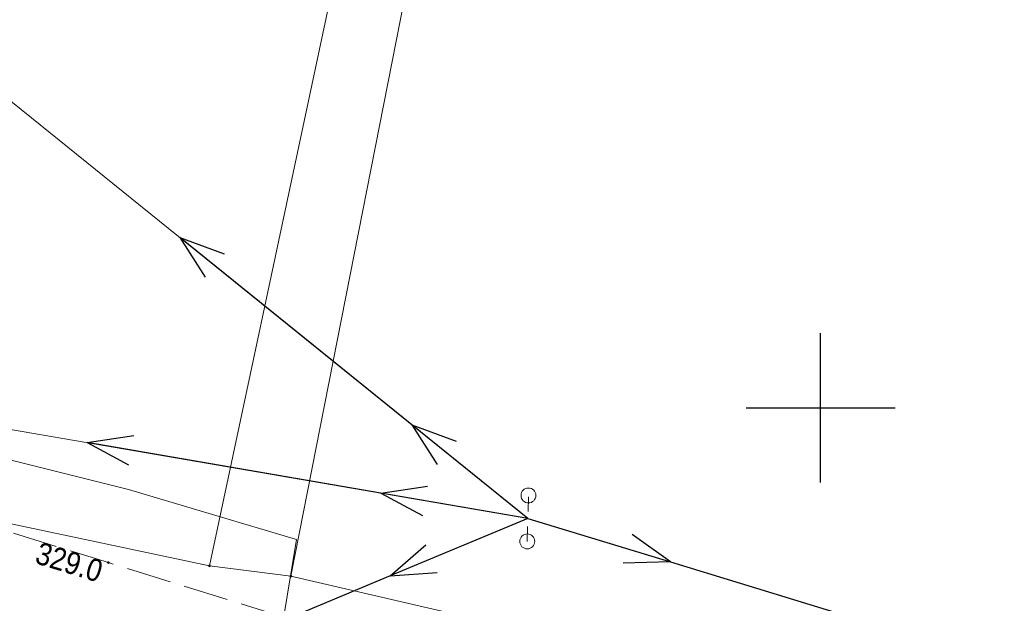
# Model space of a CAD drawing. Header units: metres. Extents: x 7423100 to 7431699, y 5527887 to 5533362.
# Tile 33 of 114: x 7427873 to 7427906, y 5529943 to 5529963. Entities that reach past the tile are written whole.
import ezdxf
from ezdxf.enums import TextEntityAlignment as Align

# ---------------------------------------------------------------- set-up
doc = ezdxf.new("R2010")
doc.units = ezdxf.units.M
doc.header["$MEASUREMENT"] = 0
for name, pattern in [('1.5_0.5', [2, 1.5, -0.5]), ('219-500', [0]), ('suep_nn_500', [0]), ('supp_500', [1, 0.5, -0.5])]:
    doc.linetypes.add(name, pattern=pattern)
doc.layers.get('0').update_dxf_attribs({"color": 2, "linetype": 'CONTINUOUS', "lineweight": 5})
for name, color, linetype in [('203-punkt graniczny', 7, 'CONTINUOUS'), ('217-kontur klasyfikacyjny', 7, 'CONTINUOUS'), ('218-kontur użytku gruntowego', 7, 'CONTINUOUS'), ('219-działka ewidencyjna', 7, 'CONTINUOUS'), ('jezdnia', 7, 'CONTINUOUS'), ('pikieta naturalna', 7, 'CONTINUOUS'), ('pikieta naturalna-Atr2', 7, 'CONTINUOUS'), ('przewód elektroenergetyczny niskiego napięcia', 7, 'CONTINUOUS'), ('przewód wodociągowy', 7, 'CONTINUOUS'), ('słup przewodów napowietrznych', 7, 'CONTINUOUS'), ('Wstawianie ramki sekcyjnej z opisem', 7, 'CONTINUOUS')]:
    doc.layers.add(name, color=color, linetype=linetype)
doc.styles.get("Standard").update_dxf_attribs({"font": 'Working1250.shx', "width": 0.75})

# ---------------------------------------------------------------- blocks, each defined once
blk = doc.blocks.new('203')
at = {"linetype": 'Continuous', "lineweight": 0}
h = blk.add_hatch(color=0, dxfattribs=at)
edge = h.paths.add_edge_path()
edge.add_arc((0, 0), 0.045, 0, 360)
blk = doc.blocks.new('SUEP1')
at = {"color": 0, "linetype": 'Continuous'}
for p, q in [((5, 0), (3.5, 0.5)), ((15, 0), (13.5, 0.5)), ((0, 0), (5, 0)), ((5, 0), (3.5, -0.5)), ((5, 0), (15, 0)), ((15, 0), (13.5, -0.5))]:
    blk.add_line(p, q, dxfattribs=at)
blk = doc.blocks.new('PW01')
at = {"linetype": 'Continuous', "lineweight": 13}
h = blk.add_hatch(color=0, dxfattribs=at)
edge = h.paths.add_edge_path()
edge.add_arc((0, 0), 0.045, 0, 360)
blk = doc.blocks.new('SM05')
at = {"color": 0, "linetype": 'Continuous', "lineweight": 13}
blk.add_circle((0, 0), 0.25, dxfattribs=at)
blk = doc.blocks.new('RAMKA500K')
at = {"color": 0}
for p, q in [((300, 197.5), (300, 202.5)), ((297.5, 200), (302.5, 200))]:
    blk.add_line(p, q, dxfattribs=at)

msp = doc.modelspace()

# ---------------------------------------------------------------- linework, layer by layer
at = {"layer": '217-kontur klasyfikacyjny', "color": 92, "linetype": 'Continuous', "lineweight": 18, "flags": 128}
for points in [[(7427891.3, 5529990.4), (7427882.23, 5529944.35)], [(7427879.5, 5529944.7), (7427886.37, 5529976.95)], [(7427848.66, 5529951.23), (7427879.5, 5529944.7)], [(7427882.23, 5529944.35), (7427905.15, 5529939.04)]]:
    msp.add_lwpolyline(points, dxfattribs=at)
at = {"layer": '218-kontur użytku gruntowego', "color": 3, "linetype": 'Continuous', "lineweight": 18, "flags": 128}
for points in [[(7427882.23, 5529944.35), (7427891.3, 5529990.4)], [(7427891.3, 5529990.4), (7427882.23, 5529944.35)], [(7427879.5, 5529944.7), (7427886.37, 5529976.95)], [(7427886.37, 5529976.95), (7427879.5, 5529944.7)], [(7427848.66, 5529951.23), (7427879.5, 5529944.7)], [(7427879.5, 5529944.7), (7427848.66, 5529951.23)], [(7427905.15, 5529939.04), (7427882.23, 5529944.35)], [(7427882.23, 5529944.35), (7427905.15, 5529939.04)]]:
    msp.add_lwpolyline(points, dxfattribs=at)
at = {"layer": '219-działka ewidencyjna', "color": 7, "linetype": '219-500', "lineweight": 18, "flags": 128}
for points in [[(7427882.23, 5529944.35), (7427891.3, 5529990.4)], [(7427879.5, 5529944.7), (7427886.37, 5529976.95)], [(7427848.66, 5529951.23), (7427879.5, 5529944.7)], [(7427879.5, 5529944.7), (7427882.23, 5529944.35)], [(7427882.23, 5529944.35), (7427905.15, 5529939.04)]]:
    msp.add_lwpolyline(points, dxfattribs=at)
at = {"layer": 'jezdnia', "color": 7, "linetype": '1.5_0.5', "lineweight": 18, "flags": 128}
msp.add_lwpolyline([(7427882, 5529942.98), (7427876.11, 5529944.81), (7427867.09, 5529947.6), (7427861.79, 5529949.15), (7427851.77, 5529951.54), (7427839.42, 5529954.47), (7427838.09, 5529951.59), (7427841.8, 5529950.64), (7427847.21, 5529949.39), (7427851.72, 5529948.34), (7427859.22, 5529946.85), (7427864.87, 5529945.02), (7427870.85, 5529942.49), (7427873.52, 5529941.31), (7427873.78, 5529940.51), (7427873.61, 5529939.89), (7427874.75, 5529940.53), (7427876.77, 5529941.6), (7427878.36, 5529942.41), (7427879.81, 5529942.79)], close=True, dxfattribs=at)
at = {"layer": 'przewód elektroenergetyczny niskiego napięcia', "color": 1, "linetype": 'suep_nn_500', "lineweight": 18, "flags": 128}
for points in [[(7427852.81, 5529976.45), (7427890.18, 5529946.29)], [(7427840.65, 5529954.81), (7427890.18, 5529946.29)], [(7427890.18, 5529946.29), (7427845.08, 5529927.47)], [(7427890.18, 5529946.29), (7427937.07, 5529931.99)], [(7427937.07, 5529931.99), (7427890.18, 5529946.29)]]:
    msp.add_lwpolyline(points, dxfattribs=at)
at = {"layer": 'przewód wodociągowy', "color": 5, "linetype": 'Continuous', "lineweight": 18, "flags": 128}
msp.add_lwpolyline([(7427745.36, 5529971.81), (7427745.53, 5529972.32), (7427745.59, 5529972.69), (7427747.47, 5529980.82), (7427759.72, 5529978.27), (7427795.06, 5529968.8), (7427831.01, 5529958.27), (7427857.66, 5529952.04), (7427876.79, 5529947.26), (7427882.42, 5529945.58), (7427880.83, 5529935.95), (7427880.52, 5529931.61), (7427880.22, 5529931.4)], dxfattribs=at)
at = {"layer": 'słup przewodów napowietrznych', "color": 7, "linetype": 'supp_500', "lineweight": 18, "flags": 128}
msp.add_lwpolyline([(7427890.16, 5529945.52), (7427890.2, 5529947.06)], dxfattribs=at)

# ---------------------------------------------------------------- block references
at = {"layer": '203-punkt graniczny', "color": 7, "linetype": 'Continuous', "lineweight": 18}
for p in [(7427879.5, 5529944.7), (7427882.23, 5529944.35)]:
    msp.add_blockref('203', p, dxfattribs=at)
at = {"layer": 'pikieta naturalna', "color": 7, "linetype": 'Continuous', "lineweight": 13}
msp.add_blockref('PW01', (7427876.11, 5529944.81), dxfattribs=at)
at = {"layer": 'przewód elektroenergetyczny niskiego napięcia', "color": 1, "linetype": 'Continuous', "lineweight": 18}
for rotation in [141.094, 170.24, 202.651, 343.04]:
    msp.add_blockref('SUEP1', (7427890.18, 5529946.29), dxfattribs=dict(at, rotation=rotation))
at = {"layer": 'słup przewodów napowietrznych', "color": 7, "linetype": 'Continuous', "lineweight": 18}
for p in [(7427890.2, 5529947.06), (7427890.16, 5529945.52)]:
    msp.add_blockref('SM05', p, dxfattribs=at)
at = {"layer": 'Wstawianie ramki sekcyjnej z opisem', "color": 7, "linetype": 'Continuous', "lineweight": 13}
msp.add_blockref('RAMKA500K', (7427600, 5529750), dxfattribs=at)

# ---------------------------------------------------------------- texts
at = {"layer": 'pikieta naturalna-Atr2', "color": 7, "width": 0.9}
msp.add_text('329.0', height=0.75, rotation=342.812, dxfattribs=at).set_placement((7427873.83, 5529945.52), align=Align.TOP_LEFT)

doc.saveas('drawing.dxf')
